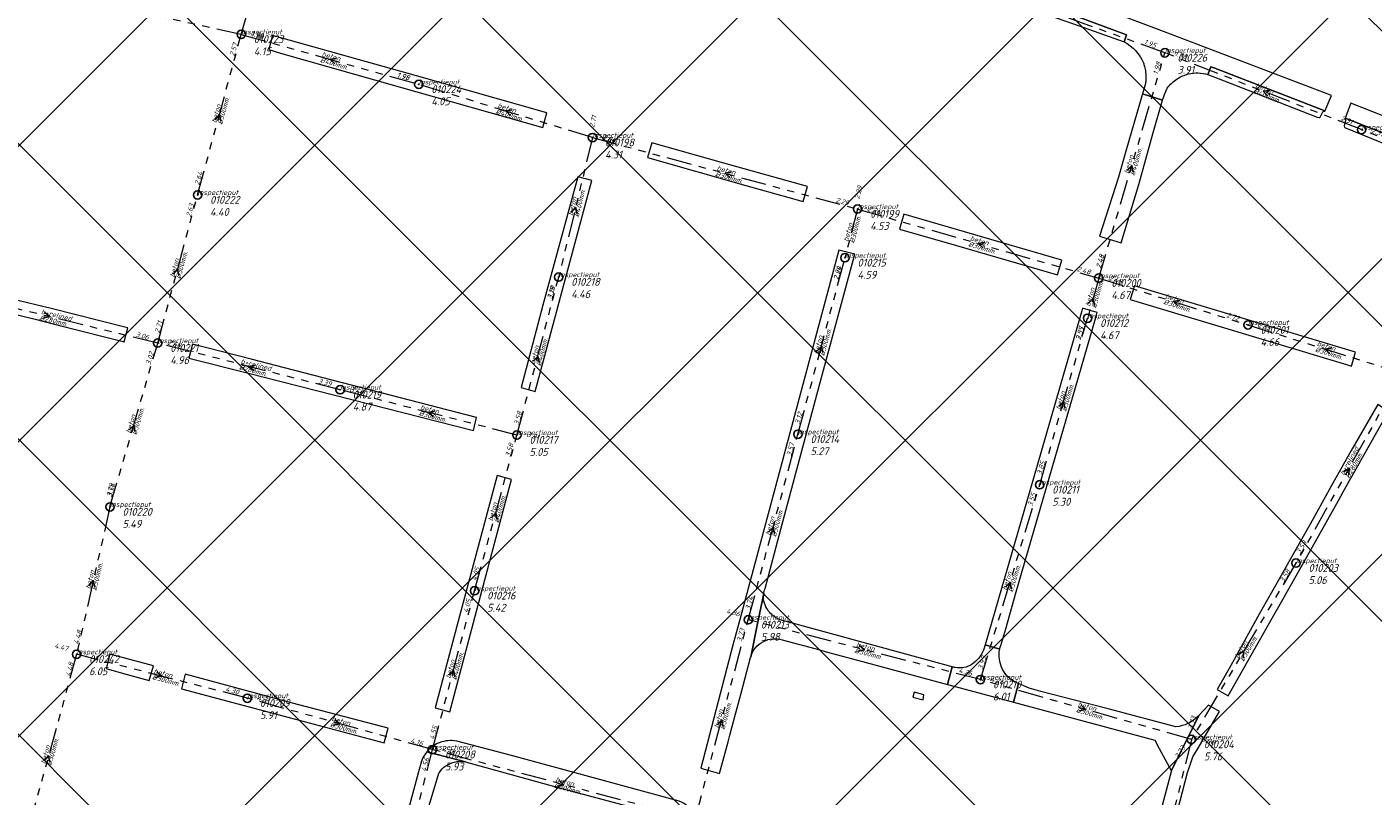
# Model space of a CAD drawing. Extents: x 148869 to 161638, y 453607 to 469810.
# Tile 187 of 256: x 153383 to 153705, y 463591 to 463775. Entities that reach past the tile are written whole.
import ezdxf

# ---------------------------------------------------------------- set-up
doc = ezdxf.new("R2010")
doc.units = 0
doc.header["$PDMODE"] = 32
doc.header["$PDSIZE"] = 2
doc.linetypes.add('RI-GWA', pattern=[18.45, 6, -1.8, 1.75, -1.8, 1.75, -1.8, 1.75, -1.8])
doc.layers.get('0').update_dxf_attribs({"linetype": 'CONTINUOUS'})
doc.layers.get('DEFPOINTS').update_dxf_attribs({"linetype": 'CONTINUOUS'})
doc.layers.add('2023 hatch', color=90, linetype='CONTINUOUS')
for name, color, linetype, lineweight in [('B-OI-RI-GWA-MATERIAAL-T18', 10, 'CONTINUOUS', 18), ('B-OI-RI-GWA-PUTDEKSELHOOGTE-T25', 10, 'CONTINUOUS', 25), ('B-OI-RI-GWA_BOB-T18', 10, 'CONTINUOUS', 18), ('B-OI-RI-GWA_DIAMETER-T18', 10, 'CONTINUOUS', 18), ('B-OI-RI-GWA_PUTNUMMER-T18', 10, 'CONTINUOUS', 18), ('B-OI-RI-GWA_RIOOLPUT-S', 10, 'CONTINUOUS', 25), ('B-OI-RI-GWA_TRANSPORTLEIDING-G', 10, 'RI-GWA', 18), ('B-OI-RI-STROOMRICHTING-S', 252, 'CONTINUOUS', 25), ('B-RO-VH-VERHARDING_ASFALT-GV', 251, 'CONTINUOUS', 18), ('B-RO-VH-VERHARDING_STRAATBAKSTEEN-GV', 251, 'CONTINUOUS', 18)]:
    doc.layers.add(name, color=color, linetype=linetype, lineweight=lineweight)
doc.styles.add('NLCS-ISO-M500-T18_CURSIEF', font='NLCS-ISO.ttf', dxfattribs={"oblique": 15, "height": 0.9})
doc.styles.add('NLCS-ISO-M750-T25_CURSIEF', font='NLCS-ISO.ttf', dxfattribs={"oblique": 15, "height": 1.875})

# ---------------------------------------------------------------- blocks, each defined once
blk = doc.blocks.new('ACMAP_ANN_TEMPLATE_gwa-diam')
at = {"color": 0, "linetype": 'ByBlock', "style": 'NLCS-ISO-M500-T18_CURSIEF', "oblique": 15}
blk.add_attdef('gwa-diam', (-2.2, -1.3), '', height=1.2, dxfattribs=at)
blk = doc.blocks.new('ACMAP_ANN_TEMPLATE_gwa-materiaal')
at = {"color": 0, "linetype": 'ByBlock', "style": 'NLCS-ISO-M500-T18_CURSIEF', "oblique": 15}
blk.add_attdef('gwa-mat', (-2.2, 0.2), '', height=1.2, dxfattribs=at)
blk = doc.blocks.new('ACMAP_ANN_TEMPLATE_gwa-nap-l')
at = {"color": 0, "linetype": 'ByBlock', "style": 'NLCS-ISO-M500-T18_CURSIEF', "oblique": 15}
blk.add_attdef('gwa-nap-l', (2.3, 0.2), '', height=1.2, dxfattribs=at)
blk = doc.blocks.new('ACMAP_ANN_TEMPLATE_gwa-nap-r')
at = {"color": 0, "linetype": 'ByBlock', "style": 'NLCS-ISO-M500-T18_CURSIEF', "oblique": 15}
blk.add_attdef('gwa-nap-r', (-5.6, 0.2), '', height=1.2, dxfattribs=at)
blk = doc.blocks.new('ACMAP_ANN_TEMPLATE_gwa-puth')
at = {"color": 0, "linetype": 'ByBlock', "style": 'NLCS-ISO-M750-T25_CURSIEF', "oblique": 15}
blk.add_attdef('gwa-puth', (3, -5), '', height=1.88, dxfattribs=at)
blk = doc.blocks.new('ACMAP_ANN_TEMPLATE_gwa-putnr')
at = {"color": 0, "linetype": 'ByBlock', "style": 'NLCS-ISO-M750-T25_CURSIEF', "oblique": 15}
blk.add_attdef('gwa-putnr', (3, -2.1), '', height=1.88, dxfattribs=at)
blk = doc.blocks.new('ACMAP_ANN_TEMPLATE_type knoop')
at = {"layer": 'DEFPOINTS', "style": 'NLCS-ISO-M500-T18_CURSIEF', "oblique": 15}
blk.add_attdef('type_knoop', (0, 0), '', height=1.2, dxfattribs=at)

msp = doc.modelspace()

# ---------------------------------------------------------------- hatches: boundary and pattern name
at = {"layer": '2023 hatch'}
h = msp.add_hatch(dxfattribs=at)
h.set_pattern_fill('L45L135', color=256, scale=49.98)
h.set_pattern_definition([(45, (0, 0), (-35.341197, 35.341197), []), (135, (0, 0), (-35.341197, -35.341197), [])])
h.paths.add_polyline_path([(155033.65, 463387.49), (154736.21, 463174.82), (154703.82, 463157.03), (154669.13, 463116.73), (154497.36, 463128.81), (154485.96, 463103.35), (154403, 462810.28), (154029.41, 462913.19), (153921.91, 462926.36), (153533.06, 462959.92), (153521.58, 463046.87), (153065.73, 463131.59), (152840.09, 463157.69), (152602.55, 463321.62), (152457.44, 463373.38), (152283.77, 463566.95), (152230.15, 463641.33), (152156.25, 463699.58), (152012.16, 463887.19), (152009.38, 463939.89), (151991.35, 464191.03), (152103.19, 464343.83), (152153.39, 464455.21), (152151.03, 464561.94), (152249.45, 464811.76), (152130.92, 465032.5), (152332.42, 465169.93), (152738.18, 465252.75), (152947.54, 465152.17), (153150.32, 465023.39), (153302.02, 464886.05), (153728.6, 464650.43), (153874.6, 464567.83), (153954.88, 464501.43), (153988.94, 464472.57), (154027.82, 464422.75), (154193.47, 464138.07), (154280.01, 463968.67), (154339.28, 463993.19), (154494.94, 463873.13), (154622.49, 463821.49), (154755.92, 463721.99), (154868.72, 463597.28)])

# ---------------------------------------------------------------- linework, layer by layer
at = {"layer": 'B-OI-RI-GWA_RIOOLPUT-S', "color": 251}
for p in [(153433.92, 463773.72), (153655, 463769.29), (153476.41, 463761.74), (153518, 463749), (153702.07, 463750.9), (153423.46, 463735.26), (153581.45, 463731.9), (153578.42, 463720.22), (153509.9, 463715.61), (153639.18, 463715.35), (153636.49, 463705.75), (153674.89, 463704.15), (153413.92, 463699.79), (153457.6, 463688.63), (153499.91, 463677.79), (153567.17, 463677.97), (153625.03, 463665.88), (153402.5, 463660.58), (153686.36, 463647.12), (153489.77, 463640.51), (153555.29, 463633.55), (153394.5, 463625.29), (153610.86, 463619.24), (153435.39, 463614.78), (153661.34, 463604.91), (153479.69, 463602.48)]:
    msp.add_point(p, dxfattribs=at)
at = {"layer": 'B-OI-RI-GWA_TRANSPORTLEIDING-G', "color": 251}
for p, q in [((153433.92, 463773.72), (153450.5, 463830.55)), ((153433.92, 463773.72), (153367.21, 463788.25)), ((153655, 463769.29), (153601.39, 463788.64)), ((153423.46, 463735.26), (153433.92, 463773.72)), ((153433.92, 463773.72), (153476.41, 463761.74)), ((153639.18, 463715.35), (153655, 463769.29)), ((153702.07, 463750.9), (153655, 463769.29)), ((153518, 463749), (153476.41, 463761.74)), ((153753.75, 463729.85), (153702.07, 463750.9)), ((153518, 463749), (153509.9, 463715.61)), ((153518, 463749), (153581.45, 463731.9)), ((153413.92, 463699.79), (153423.46, 463735.26)), ((153581.45, 463731.9), (153578.42, 463720.22)), ((153581.45, 463731.9), (153639.18, 463715.35)), ((153567.17, 463677.97), (153578.42, 463720.22)), ((153499.91, 463677.79), (153509.9, 463715.61)), ((153639.18, 463715.35), (153636.49, 463705.75)), ((153639.18, 463715.35), (153674.89, 463704.15)), ((153413.92, 463699.79), (153362.13, 463712.46)), ((153625.03, 463665.88), (153636.49, 463705.75)), ((153674.89, 463704.15), (153711.78, 463692.61)), ((153402.5, 463660.58), (153413.92, 463699.79)), ((153457.6, 463688.63), (153413.92, 463699.79)), ((153711.78, 463692.61), (153686.36, 463647.12)), ((153499.91, 463677.79), (153457.6, 463688.63)), ((153489.77, 463640.51), (153499.91, 463677.79)), ((153555.29, 463633.55), (153567.17, 463677.97)), ((153610.86, 463619.24), (153625.03, 463665.88)), ((153402.5, 463660.58), (153394.5, 463625.29)), ((153686.36, 463647.12), (153661.34, 463604.91)), ((153479.69, 463602.48), (153489.77, 463640.51)), ((153542.54, 463585.69), (153555.29, 463633.55)), ((153610.86, 463619.24), (153555.29, 463633.55)), ((153394.5, 463625.29), (153381.12, 463576.72)), ((153435.39, 463614.78), (153394.5, 463625.29)), ((153661.34, 463604.91), (153610.86, 463619.24)), ((153479.69, 463602.48), (153435.39, 463614.78)), ((153661.34, 463604.91), (153649.66, 463557.27)), ((153464.86, 463543.76), (153479.69, 463602.48)), ((153542.54, 463585.69), (153479.69, 463602.48))]:
    msp.add_line(p, q, dxfattribs=at)
at = {"layer": 'B-OI-RI-STROOMRICHTING-S', "color": 251}
for points in [[(153456.74, 463768.03), (153455.17, 463767.73), (153456.36, 463766.65)], [(153680.14, 463760.24), (153678.54, 463760.09), (153679.61, 463758.9)], [(153498.79, 463755.64), (153497.2, 463755.37), (153498.36, 463754.26)], [(153427.61, 463753.29), (153428.68, 463754.49), (153429.01, 463752.91)], [(153551.3, 463740.77), (153549.73, 463740.45), (153550.92, 463739.38)], [(153645.98, 463741.14), (153647.08, 463742.32), (153647.38, 463740.74)], [(153512.9, 463731.08), (153513.95, 463732.3), (153514.3, 463730.74)], [(153611.89, 463723.92), (153610.32, 463723.63), (153611.49, 463722.54)], [(153417.61, 463716.32), (153418.68, 463717.53), (153419.01, 463715.95)], [(153636.65, 463709.26), (153637.83, 463710.55), (153638.17, 463708.84)], [(153658.61, 463710.01), (153657.04, 463709.75), (153658.18, 463708.63)], [(153386.8, 463707.17), (153388.02, 463706.13), (153386.45, 463705.77)], [(153571.73, 463697.89), (153572.8, 463699.09), (153573.11, 463697.52)], [(153694.92, 463698.64), (153693.33, 463698.38), (153694.48, 463697.26)], [(153437.33, 463694.55), (153435.76, 463694.21), (153436.98, 463693.16)], [(153503.83, 463695.49), (153504.89, 463696.7), (153505.23, 463695.12)], [(153629.67, 463684.63), (153630.76, 463685.82), (153631.05, 463684.23)], [(153480.33, 463683.55), (153478.76, 463683.21), (153479.96, 463682.16)], [(153407.11, 463679), (153408.2, 463680.18), (153408.49, 463678.6)], [(153697.73, 463668.96), (153699.07, 463669.86), (153698.99, 463668.26)], [(153493.77, 463657.95), (153494.83, 463659.15), (153495.15, 463657.57)], [(153560.15, 463654.55), (153561.23, 463655.76), (153561.55, 463654.18)], [(153397.48, 463641.69), (153398.49, 463642.93), (153398.88, 463641.37)], [(153616.83, 463641.39), (153617.95, 463642.56), (153618.21, 463640.97)], [(153581.86, 463627.45), (153583.08, 463626.4), (153581.49, 463626.06)], [(153672.49, 463625.14), (153673.85, 463626.02), (153673.73, 463624.41)], [(153413.73, 463621.09), (153414.95, 463620.04), (153413.36, 463619.7)], [(153483.67, 463620.29), (153484.73, 463621.49), (153485.05, 463619.92)], [(153634.9, 463613.16), (153636.1, 463612.07), (153634.52, 463611.78)], [(153456.35, 463609.71), (153457.54, 463608.63), (153455.95, 463608.32)], [(153547.85, 463608.41), (153548.92, 463609.62), (153549.23, 463608.04)], [(153386.73, 463599.81), (153387.8, 463601.01), (153388.11, 463599.43)], [(153509.9, 463595.15), (153511.11, 463594.08), (153509.54, 463593.76)]]:
    msp.add_lwpolyline(points, dxfattribs=at)
at = {"layer": 'B-RO-VH-VERHARDING_ASFALT-GV', "flags": 128}
for points in [[(153665.29, 463764.07), (153666.03, 463765.98), (153666.97, 463765.62), (153693.28, 463755.44), (153693.28, 463755.32), (153694.85, 463759.09), (153652.99, 463775.04), (153641.08, 463779.47), (153637.43, 463780.82), (153632.7, 463782.51), (153620.73, 463786.92), (153610.77, 463790.41), (153593.11, 463796.2), (153591.81, 463792.54), (153591.84, 463792.53), (153609.63, 463786.6), (153627.97, 463780.23), (153642.38, 463774.88), (153645.84, 463773.6), (153645.22, 463771.92)], [(153591.79, 463790.62), (153612.84, 463783.33), (153633.09, 463776.25), (153645.22, 463771.92), (153645.84, 463773.6), (153642.38, 463774.88), (153627.97, 463780.23), (153609.63, 463786.6), (153591.84, 463792.53)], [(153693.28, 463755.32), (153693.28, 463755.44), (153666.97, 463765.62), (153666.03, 463765.98), (153665.29, 463764.07), (153671.68, 463761.66), (153691.48, 463753.92), (153691.9, 463753.8)], [(153650.35, 463761.92), (153649.63, 463759.45), (153654.46, 463757.98), (153654.63, 463758.58), (153654.87, 463759.31), (153655.56, 463760.81)], [(153692.19, 463753.85), (153692.73, 463755.02)], [(153698.27, 463752.99), (153697.88, 463751.8)], [(153698.23, 463751.36), (153719.51, 463742.66), (153743.82, 463733), (153749.76, 463730.4), (153753.21, 463728.75), (153761.8, 463724.33), (153765.57, 463722.12), (153771.33, 463718.57), (153776.21, 463715.37), (153784.05, 463709.97), (153786.69, 463710.22), (153780.62, 463715.15), (153774.33, 463719.4), (153769.35, 463722.53), (153765.01, 463725.08), (153759.19, 463728.28), (153752.96, 463731.44), (153747.63, 463733.85), (153742.21, 463736.17), (153734.63, 463739.32), (153716.36, 463746.58), (153698.12, 463753.67), (153698.03, 463753.44)]]:
    msp.add_lwpolyline(points, dxfattribs=at)
at = {"layer": 'B-RO-VH-VERHARDING_ASFALT-GV'}
for points in [[(153645.22, 463771.92, -0.182453), (153649.85, 463766.89)], [(153649.85, 463766.89, -0.022897), (153650.12, 463766.05)], [(153650.12, 463766.05, -0.036996), (153650.4, 463764.67)], [(153650.45, 463762.94, -0.045093), (153650.35, 463761.92)], [(153650.4, 463764.67, -0.044543), (153650.45, 463762.94)], [(153655.56, 463760.81, -0.092114), (153657.97, 463763.07)], [(153657.97, 463763.07, -0.080403), (153660.62, 463764.23)], [(153660.62, 463764.23, -0.145179), (153665.29, 463764.07)], [(153691.9, 463753.8, 0.264748), (153692.19, 463753.85)], [(153692.73, 463755.02, -0.309877), (153693.28, 463755.32)], [(153698.03, 463753.44, -0.512842), (153698.27, 463752.99)], [(153697.88, 463751.8, 0.344902), (153698.23, 463751.36)]]:
    msp.add_lwpolyline(points, format="xyb", dxfattribs=at)
at = {"layer": 'B-RO-VH-VERHARDING_ASFALT-GV', "flags": 128}
msp.add_lwpolyline([(153786.69, 463710.22), (153789.18, 463713.79), (153777.02, 463722.3), (153766.45, 463728.75), (153762.85, 463730.78), (153755.01, 463734.79), (153752.63, 463735.57), (153742.7, 463739.99), (153732.45, 463744.09), (153721.79, 463748.5), (153699.5, 463757.26), (153698.12, 463753.67), (153716.36, 463746.58), (153734.63, 463739.32), (153742.21, 463736.17), (153747.63, 463733.85), (153752.96, 463731.44), (153759.19, 463728.28), (153765.01, 463725.08), (153769.35, 463722.53), (153774.33, 463719.4), (153780.62, 463715.15)], close=True, dxfattribs=at)
at = {"layer": 'B-RO-VH-VERHARDING_STRAATBAKSTEEN-GV', "flags": 128}
for points in [[(153506.08, 463751.4), (153507.09, 463754.89), (153475.85, 463763.76), (153441.43, 463773.43), (153440.52, 463770.1), (153443.32, 463769.2), (153471.71, 463761.12)], [(153649.63, 463759.45), (153645.65, 463745.77), (153643.88, 463739.5), (153639.32, 463725.43), (153644.52, 463723.81), (153648.75, 463737.73), (153652.15, 463749.9), (153654.46, 463757.98)], [(153568.42, 463733.66), (153569.49, 463737.26), (153549.41, 463742.86), (153532.21, 463747.76), (153531.19, 463744.23), (153554.66, 463737.52)], [(153514.5, 463739.6), (153506.14, 463708.89), (153500.93, 463689.13), (153504.28, 463688.23), (153517.82, 463738.7)], [(153591.47, 463727.09), (153605.11, 463723.19), (153629.32, 463716.16), (153630.35, 463719.68), (153592.49, 463730.69)], [(153371, 463708.79), (153384.6, 463705.55), (153391.04, 463703.86), (153405.68, 463700.16), (153405.92, 463700.1), (153406.78, 463703.46), (153406.36, 463703.56), (153388.44, 463708.12), (153388.42, 463708.11), (153379.13, 463710.34), (153379.09, 463710.42), (153371.86, 463712.23)], [(153700.65, 463697.65), (153673.26, 463705.88), (153647.7, 463713.52), (153646.71, 463710.22), (153698.49, 463694.66), (153699.67, 463694.26)], [(153444.31, 463693.86), (153436.26, 463695.99), (153422.22, 463699.56), (153421.39, 463696.17), (153435.62, 463692.6), (153443.44, 463690.59), (153489.52, 463678.89), (153490.22, 463682.01)], [(153683.98, 463646.18), (153682.84, 463644.16), (153677.59, 463634.88), (153671.56, 463624.07), (153670.36, 463621.9), (153667.53, 463616.86), (153670.17, 463615.35), (153677.3, 463628.01), (153681.4, 463635.2), (153682.56, 463637.31), (153689.64, 463649.73), (153696.57, 463662.15), (153697.7, 463664.2), (153708.53, 463683.39), (153705.99, 463685.1), (153699.54, 463673.96), (153695.18, 463666.26), (153690.46, 463657.76)], [(153483.82, 463611.48), (153490.59, 463636.82), (153498.58, 463667.18), (153495.21, 463668.08), (153485.86, 463633.23), (153480.35, 463612.46)], [(153411.92, 463619.03), (153412.9, 463622.51), (153402.5, 463625.31), (153401.61, 463621.93), (153405.77, 463620.67)], [(153420.53, 463620.52), (153419.63, 463617.04), (153445.43, 463610.15), (153468.11, 463604.06), (153469.05, 463607.6), (153446.18, 463613.63)], [(153597.29, 463615.61), (153594.96, 463616.23), (153594.64, 463615.05), (153597.15, 463614.42)], [(153656.59, 463597.51), (153656.62, 463597.51), (153650.59, 463575.03), (153647.75, 463564.63), (153651.63, 463563.52), (153656.89, 463583.4), (153660.4, 463596.99), (153660.94, 463598.63), (153661.72, 463600.71), (153662.94, 463602.79), (153665.57, 463607.36), (153668.05, 463611.59), (153665.4, 463613.11), (153663.13, 463610.68)]]:
    msp.add_lwpolyline(points, close=True, dxfattribs=at)
for points in [[(153559.29, 463641.01), (153563.04, 463655.22), (153572.28, 463689.47), (153580.78, 463721.06), (153576.98, 463722.08), (153553.19, 463633.34), (153551.7, 463627.79), (153543.9, 463598.02)], [(153619.44, 463640.22), (153638.6, 463706.46), (153638.77, 463707.11), (153635.27, 463708.14), (153635.09, 463707.54), (153624.45, 463670.49), (153611.95, 463627.59), (153615.46, 463626.5)], [(153543.9, 463598.02), (153548.42, 463596.77), (153550.43, 463604.35), (153550.89, 463605.93), (153553.19, 463614.52), (153553.58, 463615.97), (153555.83, 463624.54), (153555.85, 463624.58), (153555.86, 463624.63), (153557.42, 463632.25), (153558.99, 463639.86)], [(153558.99, 463639.86), (153557.42, 463632.25), (153555.86, 463624.63)], [(153615.7, 463627.44), (153616.92, 463631.36), (153619.44, 463640.22)], [(153563.37, 463628.74), (153572.38, 463626.34), (153573.92, 463625.86), (153582.63, 463623.58), (153602.94, 463618.08), (153604.08, 463622.29), (153583.69, 463627.9), (153564.09, 463633.21)], [(153615.46, 463626.5), (153611.95, 463627.59), (153611.56, 463626.29)], [(153604.08, 463622.29), (153602.94, 463618.08), (153605.97, 463617.26), (153618.76, 463613.82), (153619.96, 463618.27), (153619.91, 463618.29)], [(153657.66, 463607.95), (153641.42, 463612.21), (153625.28, 463616.41), (153622.54, 463617.16), (153619.96, 463618.27), (153618.76, 463613.82), (153652.56, 463604.75), (153653.65, 463602.74), (153656.5, 463597.51), (153656.59, 463597.51), (153663.13, 463610.68), (153662.9, 463610.43)], [(153485.49, 463604.52), (153484.93, 463604.59), (153484.35, 463604.63), (153484.01, 463604.63), (153483.44, 463604.59), (153482.98, 463604.54), (153482.42, 463604.44), (153481.97, 463604.33), (153481.32, 463604.12), (153480.79, 463603.9), (153480.38, 463603.71), (153479.71, 463603.24), (153479.35, 463602.95), (153479.01, 463602.64), (153478.61, 463602.23), (153478.35, 463601.92), (153487.6, 463599.55)], [(153537.86, 463578.07), (153540.82, 463588.87), (153540.3, 463589.29), (153539.93, 463589.54), (153539.45, 463589.82), (153538.74, 463590.16), (153498.58, 463601.04), (153485.49, 463604.52)], [(153487.6, 463599.55), (153478.35, 463601.92), (153477.96, 463601.42), (153477.65, 463600.93), (153477.42, 463600.53), (153477.12, 463599.91), (153477.04, 463599.69), (153476.36, 463597.17), (153469.6, 463571.96), (153467.55, 463564.17), (153472.02, 463562.99), (153478.88, 463589.09), (153481.19, 463596.8)], [(153488.7, 463599.22), (153509.8, 463593.4), (153530.97, 463587.76)], [(153481.19, 463596.8), (153481.34, 463597.03)]]:
    msp.add_lwpolyline(points, dxfattribs=at)
at = {"layer": 'B-RO-VH-VERHARDING_STRAATBAKSTEEN-GV'}
for points in [[(153559.73, 463636.28, -0.179126), (153558.99, 463639.86)], [(153558.99, 463639.86, -0.055776), (153559.29, 463641.01)], [(153561.78, 463634.12, -0.1184), (153559.73, 463636.28)], [(153564.09, 463633.21, -0.098435), (153561.78, 463634.12)], [(153555.86, 463624.63, -0.226815), (153558.94, 463628.37)], [(153558.94, 463628.37, -0.204436), (153563.37, 463628.74)], [(153615.46, 463626.5, -0.032959), (153615.7, 463627.44)], [(153611.56, 463626.29, -0.150031), (153608.84, 463622.9)], [(153616.04, 463621.87, -0.155592), (153615.46, 463626.5)], [(153604.82, 463622.11, -0.035011), (153604.08, 463622.29)], [(153606.89, 463622.12, -0.093582), (153604.82, 463622.11)], [(153608.84, 463622.9, -0.093869), (153606.89, 463622.12)], [(153616.6, 463620.91, -0.038289), (153616.04, 463621.87)], [(153619.91, 463618.29, -0.148004), (153616.6, 463620.91)], [(153662.9, 463610.43, -0.179581), (153657.66, 463607.95)], [(153481.34, 463597.03, -0.188003), (153484.86, 463599.44)], [(153484.86, 463599.44, -0.12214), (153487.6, 463599.55)], [(153487.6, 463599.55, -0.050085), (153488.7, 463599.22)]]:
    msp.add_lwpolyline(points, format="xyb", dxfattribs=at)

# ---------------------------------------------------------------- block references
at = {"layer": 'B-OI-RI-GWA-MATERIAAL-T18', "color": 251}
for p, rotation, values in [((153455.17, 463767.73), 344.2542712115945, {'gwa-mat': 'beton'}), ((153678.54, 463760.09), 338.6596754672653, {'gwa-mat': 'beton'}), ((153428.69, 463754.49), 74.78522687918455, {'gwa-mat': 'beton'}), ((153497.2, 463755.37), 342.9689355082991, {'gwa-mat': 'beton'}), ((153647.09, 463742.32), 73.65417581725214, {'gwa-mat': 'beton'}), ((153549.73, 463740.45), 344.9169401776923, {'gwa-mat': 'beton'}), ((153513.95, 463732.3), 76.36416524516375, {'gwa-mat': 'beton'}), ((153579.93, 463726.06), 75.45703320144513, {'gwa-mat': 'beton'}), ((153610.32, 463723.62), 344.0034951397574, {'gwa-mat': 'beton'}), ((153418.69, 463717.53), 74.94599510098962, {'gwa-mat': 'beton'}), ((153637.83, 463710.55), 74.34668531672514, {'gwa-mat': 'beton'}), ((153657.04, 463709.75), 342.5866119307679, {'gwa-mat': 'beton'}), ((153388.02, 463706.12), 346.2530608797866, {'gwa-mat': 'b+relined'}), ((153572.8, 463699.09), 75.08968623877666, {'gwa-mat': 'beton'}), ((153504.9, 463696.7), 75.20350495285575, {'gwa-mat': 'beton'}), ((153693.33, 463698.38), 342.6291741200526, {'gwa-mat': 'beton'}), ((153435.76, 463694.21), 345.6678481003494, {'gwa-mat': 'b+relined'}), ((153630.76, 463685.82), 73.96354105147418, {'gwa-mat': 'beton'}), ((153478.76, 463683.21), 345.6296834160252, {'gwa-mat': 'beton'}), ((153408.21, 463680.18), 73.76168147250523, {'gwa-mat': 'beton'}), ((153699.07, 463669.86), 60.80336083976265, {'gwa-mat': 'b+relined'}), ((153494.84, 463659.15), 74.7839022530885, {'gwa-mat': 'beton'}), ((153561.23, 463655.76), 75.02684428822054, {'gwa-mat': 'beton'}), ((153398.5, 463642.93), 77.22731616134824, {'gwa-mat': 'beton'}), ((153617.95, 463642.56), 73.1003547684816, {'gwa-mat': 'beton'}), ((153583.08, 463626.4), 345.5593338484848, {'gwa-mat': 'beton'}), ((153673.85, 463626.02), 59.34263509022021, {'gwa-mat': 'beton'}), ((153484.73, 463621.49), 75.15488712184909, {'gwa-mat': 'beton'}), ((153414.95, 463620.03), 345.5852353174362, {'gwa-mat': 'beton'}), ((153636.1, 463612.08), 344.1520917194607, {'gwa-mat': 'beton'}), ((153457.54, 463608.63), 344.4825598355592, {'gwa-mat': 'beton'}), ((153548.92, 463609.62), 75.08274096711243, {'gwa-mat': 'beton'}), ((153387.81, 463601.01), 74.5982532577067, {'gwa-mat': 'beton'}), ((153511.11, 463594.09), 345.0430527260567, {'gwa-mat': 'beton'})]:
    msp.add_blockref('ACMAP_ANN_TEMPLATE_gwa-materiaal', p, dxfattribs=dict(at, rotation=rotation)).add_auto_attribs(values)
at = {"layer": 'B-OI-RI-GWA-PUTDEKSELHOOGTE-T25', "color": 251}
for p, values in [((153433.92, 463773.72), {'gwa-puth': '4.15'}), ((153655, 463769.29), {'gwa-puth': '3.91'}), ((153476.41, 463761.74), {'gwa-puth': '4.05'}), ((153518, 463749), {'gwa-puth': '4.31'}), ((153423.46, 463735.26), {'gwa-puth': '4.40'}), ((153581.45, 463731.9), {'gwa-puth': '4.53'}), ((153578.42, 463720.22), {'gwa-puth': '4.59'}), ((153509.9, 463715.61), {'gwa-puth': '4.46'}), ((153639.18, 463715.35), {'gwa-puth': '4.67'}), ((153636.49, 463705.75), {'gwa-puth': '4.67'}), ((153674.89, 463704.15), {'gwa-puth': '4.66'}), ((153413.92, 463699.79), {'gwa-puth': '4.96'}), ((153457.6, 463688.63), {'gwa-puth': '4.87'}), ((153499.91, 463677.79), {'gwa-puth': '5.05'}), ((153567.17, 463677.97), {'gwa-puth': '5.27'}), ((153625.03, 463665.88), {'gwa-puth': '5.30'}), ((153402.5, 463660.58), {'gwa-puth': '5.49'}), ((153686.36, 463647.12), {'gwa-puth': '5.06'}), ((153489.77, 463640.51), {'gwa-puth': '5.42'}), ((153555.29, 463633.55), {'gwa-puth': '5.98'}), ((153394.5, 463625.29), {'gwa-puth': '6.05'}), ((153610.86, 463619.24), {'gwa-puth': '6.01'}), ((153435.39, 463614.78), {'gwa-puth': '5.91'}), ((153661.34, 463604.91), {'gwa-puth': '5.76'}), ((153479.69, 463602.48), {'gwa-puth': '5.93'})]:
    msp.add_blockref('ACMAP_ANN_TEMPLATE_gwa-puth', p, dxfattribs=at).add_auto_attribs(values)
at = {"layer": 'B-OI-RI-GWA_BOB-T18', "color": 251}
for name, p, rotation, values in [('ACMAP_ANN_TEMPLATE_gwa-nap-l', (153433.92, 463773.72), 344.2542712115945, {'gwa-nap-l': '1.90'}), ('ACMAP_ANN_TEMPLATE_gwa-nap-l', (153433.92, 463773.72), 347.7124075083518, {'gwa-nap-l': '1.90'}), ('ACMAP_ANN_TEMPLATE_gwa-nap-r', (153655, 463769.29), 338.6596754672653, {'gwa-nap-r': '1.95'}), ('ACMAP_ANN_TEMPLATE_gwa-nap-r', (153433.92, 463773.72), 74.78522687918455, {'gwa-nap-r': '2.57'}), ('ACMAP_ANN_TEMPLATE_gwa-nap-l', (153655, 463769.29), 340.1534528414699, {'gwa-nap-l': '1.98'}), ('ACMAP_ANN_TEMPLATE_gwa-nap-r', (153655, 463769.29), 73.65417581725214, {'gwa-nap-r': '1.98'}), ('ACMAP_ANN_TEMPLATE_gwa-nap-r', (153476.41, 463761.74), 344.2542712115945, {'gwa-nap-r': '1.95'}), ('ACMAP_ANN_TEMPLATE_gwa-nap-r', (153476.41, 463761.74), 342.9689355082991, {'gwa-nap-r': '1.98'}), ('ACMAP_ANN_TEMPLATE_gwa-nap-l', (153518, 463749), 76.36416524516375, {'gwa-nap-l': '2.71'}), ('ACMAP_ANN_TEMPLATE_gwa-nap-r', (153702.07, 463750.9), 337.8382324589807, {'gwa-nap-r': '2.31'}), ('ACMAP_ANN_TEMPLATE_gwa-nap-l', (153518, 463749), 342.9689355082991, {'gwa-nap-l': '2.04'}), ('ACMAP_ANN_TEMPLATE_gwa-nap-l', (153518, 463749), 344.9169401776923, {'gwa-nap-l': '2.04'}), ('ACMAP_ANN_TEMPLATE_gwa-nap-l', (153702.07, 463750.9), 338.6596754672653, {'gwa-nap-l': '2.31'}), ('ACMAP_ANN_TEMPLATE_gwa-nap-l', (153423.46, 463735.26), 74.78522687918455, {'gwa-nap-l': '2.64'}), ('ACMAP_ANN_TEMPLATE_gwa-nap-l', (153581.45, 463731.9), 75.45703320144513, {'gwa-nap-l': '2.29'}), ('ACMAP_ANN_TEMPLATE_gwa-nap-r', (153423.46, 463735.26), 74.94599510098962, {'gwa-nap-r': '2.63'}), ('ACMAP_ANN_TEMPLATE_gwa-nap-r', (153581.45, 463731.9), 344.9169401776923, {'gwa-nap-r': '2.29'}), ('ACMAP_ANN_TEMPLATE_gwa-nap-l', (153581.45, 463731.9), 344.0034951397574, {'gwa-nap-l': '2.26'}), ('ACMAP_ANN_TEMPLATE_gwa-nap-l', (153639.18, 463715.35), 74.34668531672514, {'gwa-nap-l': '2.48'}), ('ACMAP_ANN_TEMPLATE_gwa-nap-l', (153639.18, 463715.35), 73.65417581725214, {'gwa-nap-l': '2.48'}), ('ACMAP_ANN_TEMPLATE_gwa-nap-r', (153578.42, 463720.22), 75.08968623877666, {'gwa-nap-r': '2.94'}), ('ACMAP_ANN_TEMPLATE_gwa-nap-r', (153578.42, 463720.22), 75.45703320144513, {'gwa-nap-r': '2.29'}), ('ACMAP_ANN_TEMPLATE_gwa-nap-r', (153639.18, 463715.35), 344.0034951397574, {'gwa-nap-r': '2.48'}), ('ACMAP_ANN_TEMPLATE_gwa-nap-l', (153639.18, 463715.35), 342.5866119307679, {'gwa-nap-l': '2.48'}), ('ACMAP_ANN_TEMPLATE_gwa-nap-r', (153509.9, 463715.61), 75.20350495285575, {'gwa-nap-r': '3.20'}), ('ACMAP_ANN_TEMPLATE_gwa-nap-r', (153509.9, 463715.61), 76.36416524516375, {'gwa-nap-r': '3.18'}), ('ACMAP_ANN_TEMPLATE_gwa-nap-l', (153413.92, 463699.79), 74.94599510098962, {'gwa-nap-l': '2.71'}), ('ACMAP_ANN_TEMPLATE_gwa-nap-r', (153674.89, 463704.15), 342.5866119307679, {'gwa-nap-r': '2.72'}), ('ACMAP_ANN_TEMPLATE_gwa-nap-l', (153674.89, 463704.15), 342.6291741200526, {'gwa-nap-l': '2.72'}), ('ACMAP_ANN_TEMPLATE_gwa-nap-r', (153413.92, 463699.79), 345.6678481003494, {'gwa-nap-r': '3.06'}), ('ACMAP_ANN_TEMPLATE_gwa-nap-r', (153636.49, 463705.75), 73.96354105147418, {'gwa-nap-r': '3.37'}), ('ACMAP_ANN_TEMPLATE_gwa-nap-r', (153636.49, 463705.75), 74.34668531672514, {'gwa-nap-r': '2.55'}), ('ACMAP_ANN_TEMPLATE_gwa-nap-r', (153413.92, 463699.79), 73.76168147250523, {'gwa-nap-r': '3.02'}), ('ACMAP_ANN_TEMPLATE_gwa-nap-l', (153413.92, 463699.79), 346.2530608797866, {'gwa-nap-l': '2.69'}), ('ACMAP_ANN_TEMPLATE_gwa-nap-r', (153457.6, 463688.63), 345.6296834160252, {'gwa-nap-r': '3.39'}), ('ACMAP_ANN_TEMPLATE_gwa-nap-l', (153457.6, 463688.63), 345.6678481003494, {'gwa-nap-l': '3.40'}), ('ACMAP_ANN_TEMPLATE_gwa-nap-l', (153499.91, 463677.79), 75.20350495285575, {'gwa-nap-l': '3.58'}), ('ACMAP_ANN_TEMPLATE_gwa-nap-l', (153567.17, 463677.97), 75.08968623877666, {'gwa-nap-l': '3.12'}), ('ACMAP_ANN_TEMPLATE_gwa-nap-l', (153499.91, 463677.79), 345.6296834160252, {'gwa-nap-l': '3.91'}), ('ACMAP_ANN_TEMPLATE_gwa-nap-r', (153499.91, 463677.79), 74.7839022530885, {'gwa-nap-r': '3.58'}), ('ACMAP_ANN_TEMPLATE_gwa-nap-r', (153567.17, 463677.97), 75.02684428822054, {'gwa-nap-r': '3.57'}), ('ACMAP_ANN_TEMPLATE_gwa-nap-l', (153625.03, 463665.88), 73.96354105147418, {'gwa-nap-l': '3.85'}), ('ACMAP_ANN_TEMPLATE_gwa-nap-l', (153402.5, 463660.58), 77.22731616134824, {'gwa-nap-l': '3.79'}), ('ACMAP_ANN_TEMPLATE_gwa-nap-l', (153402.5, 463660.58), 73.76168147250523, {'gwa-nap-l': '3.56'}), ('ACMAP_ANN_TEMPLATE_gwa-nap-r', (153625.03, 463665.88), 73.1003547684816, {'gwa-nap-r': '3.55'}), ('ACMAP_ANN_TEMPLATE_gwa-nap-l', (153686.36, 463647.12), 59.34263509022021, {'gwa-nap-l': '3.58'}), ('ACMAP_ANN_TEMPLATE_gwa-nap-l', (153489.77, 463640.51), 74.7839022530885, {'gwa-nap-l': '4.05'}), ('ACMAP_ANN_TEMPLATE_gwa-nap-r', (153686.36, 463647.12), 60.80336083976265, {'gwa-nap-r': '3.58'}), ('ACMAP_ANN_TEMPLATE_gwa-nap-r', (153489.77, 463640.51), 75.15488712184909, {'gwa-nap-r': '4.05'}), ('ACMAP_ANN_TEMPLATE_gwa-nap-l', (153555.29, 463633.55), 75.02684428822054, {'gwa-nap-l': '3.74'}), ('ACMAP_ANN_TEMPLATE_gwa-nap-r', (153555.29, 463633.55), 345.5593338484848, {'gwa-nap-r': '4.36'}), ('ACMAP_ANN_TEMPLATE_gwa-nap-l', (153394.5, 463625.29), 74.5982532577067, {'gwa-nap-l': '4.48'}), ('ACMAP_ANN_TEMPLATE_gwa-nap-r', (153555.29, 463633.55), 75.08274096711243, {'gwa-nap-r': '3.73'}), ('ACMAP_ANN_TEMPLATE_gwa-nap-r', (153394.5, 463625.29), 345.5852353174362, {'gwa-nap-r': '4.47'}), ('ACMAP_ANN_TEMPLATE_gwa-nap-l', (153610.86, 463619.24), 73.1003547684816, {'gwa-nap-l': '3.93'}), ('ACMAP_ANN_TEMPLATE_gwa-nap-r', (153394.5, 463625.29), 77.22731616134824, {'gwa-nap-r': '4.48'}), ('ACMAP_ANN_TEMPLATE_gwa-nap-r', (153610.86, 463619.24), 344.1520917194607, {'gwa-nap-r': '4.26'}), ('ACMAP_ANN_TEMPLATE_gwa-nap-r', (153435.39, 463614.78), 344.4825598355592, {'gwa-nap-r': '4.30'}), ('ACMAP_ANN_TEMPLATE_gwa-nap-l', (153610.86, 463619.24), 345.5593338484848, {'gwa-nap-l': '4.26'}), ('ACMAP_ANN_TEMPLATE_gwa-nap-l', (153435.39, 463614.78), 345.5852353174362, {'gwa-nap-l': '4.31'}), ('ACMAP_ANN_TEMPLATE_gwa-nap-l', (153479.69, 463602.48), 75.15488712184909, {'gwa-nap-l': '4.55'}), ('ACMAP_ANN_TEMPLATE_gwa-nap-l', (153661.34, 463604.91), 76.22439613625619, {'gwa-nap-l': '3.73'}), ('ACMAP_ANN_TEMPLATE_gwa-nap-r', (153479.69, 463602.48), 345.0430527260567, {'gwa-nap-r': '4.16'}), ('ACMAP_ANN_TEMPLATE_gwa-nap-l', (153661.34, 463604.91), 344.1520917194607, {'gwa-nap-l': '3.98'}), ('ACMAP_ANN_TEMPLATE_gwa-nap-l', (153479.69, 463602.48), 344.4825598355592, {'gwa-nap-l': '4.18'}), ('ACMAP_ANN_TEMPLATE_gwa-nap-r', (153661.34, 463604.91), 59.34263509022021, {'gwa-nap-r': '3.73'}), ('ACMAP_ANN_TEMPLATE_gwa-nap-r', (153479.69, 463602.48), 75.82608722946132, {'gwa-nap-r': '4.56'})]:
    msp.add_blockref(name, p, dxfattribs=dict(at, rotation=rotation)).add_auto_attribs(values)
at = {"layer": 'B-OI-RI-GWA_DIAMETER-T18', "color": 251}
for p, rotation, values in [((153455.17, 463767.73), 344.2542712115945, {'gwa-diam': '%%c400mm.'}), ((153428.69, 463754.49), 74.78522687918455, {'gwa-diam': '%%c300mm.'}), ((153678.54, 463760.09), 338.6596754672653, {'gwa-diam': '%%c400mm.'}), ((153497.2, 463755.37), 342.9689355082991, {'gwa-diam': '%%c400mm.'}), ((153647.09, 463742.32), 73.65417581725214, {'gwa-diam': '%%c400mm.'}), ((153549.73, 463740.45), 344.9169401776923, {'gwa-diam': '%%c300mm.'}), ((153513.95, 463732.3), 76.36416524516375, {'gwa-diam': '%%c400mm.'}), ((153579.93, 463726.06), 75.45703320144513, {'gwa-diam': '%%c300mm.'}), ((153610.32, 463723.62), 344.0034951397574, {'gwa-diam': '%%c300mm.'}), ((153418.69, 463717.53), 74.94599510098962, {'gwa-diam': '%%c300mm.'}), ((153637.83, 463710.55), 74.34668531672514, {'gwa-diam': '%%c300mm.'}), ((153657.04, 463709.75), 342.5866119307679, {'gwa-diam': '%%c300mm.'}), ((153388.02, 463706.12), 346.2530608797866, {'gwa-diam': '%%c280mm.'}), ((153504.9, 463696.7), 75.20350495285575, {'gwa-diam': '%%c400mm.'}), ((153572.8, 463699.09), 75.08968623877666, {'gwa-diam': '%%c300mm.'}), ((153693.33, 463698.38), 342.6291741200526, {'gwa-diam': '%%c300mm.'}), ((153435.76, 463694.21), 345.6678481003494, {'gwa-diam': '%%c280mm.'}), ((153630.76, 463685.82), 73.96354105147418, {'gwa-diam': '%%c300mm.'}), ((153408.21, 463680.18), 73.76168147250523, {'gwa-diam': '%%c300mm.'}), ((153478.76, 463683.21), 345.6296834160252, {'gwa-diam': '%%c300mm.'}), ((153699.07, 463669.86), 60.80336083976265, {'gwa-diam': '%%c280mm.'}), ((153494.84, 463659.15), 74.7839022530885, {'gwa-diam': '%%c400mm.'}), ((153561.23, 463655.76), 75.02684428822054, {'gwa-diam': '%%c300mm.'}), ((153398.5, 463642.93), 77.22731616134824, {'gwa-diam': '%%c300mm.'}), ((153617.95, 463642.56), 73.1003547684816, {'gwa-diam': '%%c300mm.'}), ((153583.08, 463626.4), 345.5593338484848, {'gwa-diam': '%%c300mm.'}), ((153673.85, 463626.02), 59.34263509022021, {'gwa-diam': '%%c300mm.'}), ((153484.73, 463621.49), 75.15488712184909, {'gwa-diam': '%%c400mm.'}), ((153414.95, 463620.03), 345.5852353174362, {'gwa-diam': '%%c300mm.'}), ((153548.92, 463609.62), 75.08274096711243, {'gwa-diam': '%%c300mm.'}), ((153636.1, 463612.08), 344.1520917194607, {'gwa-diam': '%%c300mm.'}), ((153457.54, 463608.63), 344.4825598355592, {'gwa-diam': '%%c300mm.'}), ((153387.81, 463601.01), 74.5982532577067, {'gwa-diam': '%%c300mm.'}), ((153511.11, 463594.09), 345.0430527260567, {'gwa-diam': '%%c300mm.'})]:
    msp.add_blockref('ACMAP_ANN_TEMPLATE_gwa-diam', p, dxfattribs=dict(at, rotation=rotation)).add_auto_attribs(values)
at = {"layer": 'B-OI-RI-GWA_PUTNUMMER-T18', "color": 251}
for p, values in [((153433.92, 463773.72), {'gwa-putnr': '010223'}), ((153655, 463769.29), {'gwa-putnr': '010226'}), ((153476.41, 463761.74), {'gwa-putnr': '010224'}), ((153518, 463749), {'gwa-putnr': '010198'}), ((153423.46, 463735.26), {'gwa-putnr': '010222'}), ((153581.45, 463731.9), {'gwa-putnr': '010199'}), ((153578.42, 463720.22), {'gwa-putnr': '010215'}), ((153509.9, 463715.61), {'gwa-putnr': '010218'}), ((153639.18, 463715.35), {'gwa-putnr': '010200'}), ((153636.49, 463705.75), {'gwa-putnr': '010212'}), ((153674.89, 463704.15), {'gwa-putnr': '010201'}), ((153413.92, 463699.79), {'gwa-putnr': '010221'}), ((153457.6, 463688.63), {'gwa-putnr': '010219'}), ((153499.91, 463677.79), {'gwa-putnr': '010217'}), ((153567.17, 463677.97), {'gwa-putnr': '010214'}), ((153625.03, 463665.88), {'gwa-putnr': '010211'}), ((153402.5, 463660.58), {'gwa-putnr': '010220'}), ((153686.36, 463647.12), {'gwa-putnr': '010203'}), ((153489.77, 463640.51), {'gwa-putnr': '010216'}), ((153555.29, 463633.55), {'gwa-putnr': '010213'}), ((153394.5, 463625.29), {'gwa-putnr': '010242'}), ((153610.86, 463619.24), {'gwa-putnr': '010210'}), ((153435.39, 463614.78), {'gwa-putnr': '010209'}), ((153661.34, 463604.91), {'gwa-putnr': '010204'}), ((153479.69, 463602.48), {'gwa-putnr': '010208'})]:
    msp.add_blockref('ACMAP_ANN_TEMPLATE_gwa-putnr', p, dxfattribs=at).add_auto_attribs(values)
at = {"layer": 'DEFPOINTS'}
for p in [(153433.92, 463773.72), (153655, 463769.29), (153476.41, 463761.74), (153518, 463749), (153702.07, 463750.9), (153423.46, 463735.26), (153581.45, 463731.9), (153578.42, 463720.22), (153509.9, 463715.61), (153639.18, 463715.35), (153636.49, 463705.75), (153674.89, 463704.15), (153413.92, 463699.79), (153457.6, 463688.63), (153499.91, 463677.79), (153567.17, 463677.97), (153625.03, 463665.88), (153402.5, 463660.58), (153686.36, 463647.12), (153489.77, 463640.51), (153555.29, 463633.55), (153394.5, 463625.29), (153610.86, 463619.24), (153435.39, 463614.78), (153661.34, 463604.91), (153479.69, 463602.48)]:
    msp.add_blockref('ACMAP_ANN_TEMPLATE_type knoop', p, dxfattribs=at).add_auto_attribs({'type_knoop': 'inspectieput'})

doc.saveas('drawing.dxf')
